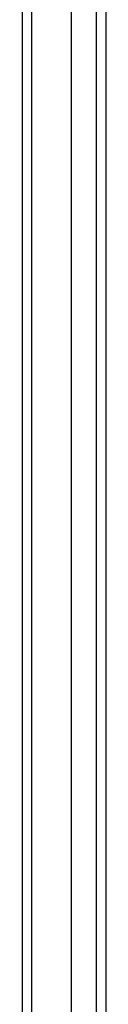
# Model space of a CAD drawing. Header units: inches. Extents: x 16 to 193, y 16 to 114.
# Tile 12 of 87: x 85.913 to 86.779, y 55.955 to 66.158. Entities that reach past the tile are written whole.
import ezdxf

# ---------------------------------------------------------------- set-up
doc = ezdxf.new("R2010")
doc.units = ezdxf.units.IN
doc.header["$MEASUREMENT"] = 0
doc.layers.add('Visible Edges(ANSI)', color=7, linetype='Continuous', lineweight=25)
doc.layers.add('Visible Tangent Edges(ANSI)', color=7, linetype='Continuous', lineweight=25)

msp = doc.modelspace()

# ---------------------------------------------------------------- linework, layer by layer
at = {"layer": 'Visible Edges(ANSI)'}
for p, q in [((85.913, 87.654), (85.913, 45.852)), ((86.425, 46.462), (86.425, 87.044)), ((86.779, 86.856), (86.779, 46.65))]:
    msp.add_line(p, q, dxfattribs=at)
at = {"layer": 'Visible Tangent Edges(ANSI)'}
for p, q in [((86.012, 45.852), (86.012, 87.654)), ((86.68, 86.986), (86.68, 46.52))]:
    msp.add_line(p, q, dxfattribs=at)

doc.saveas('drawing.dxf')
